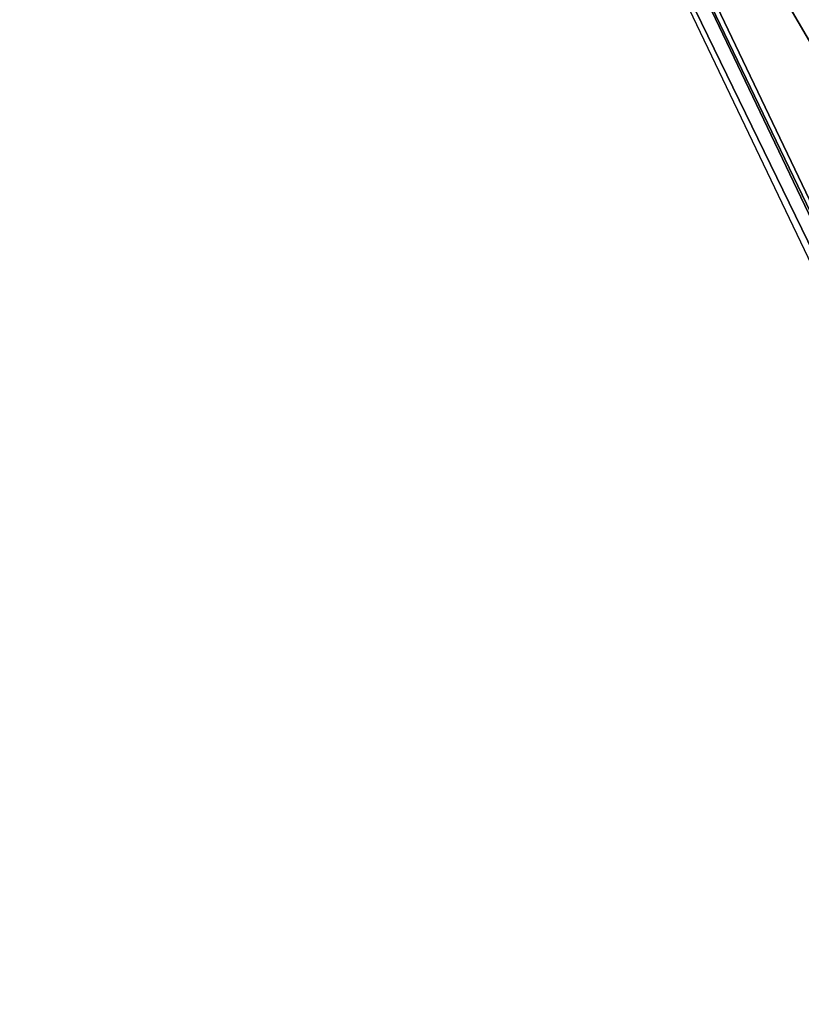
# Model space of a CAD drawing. Header units: millimetres. Extents: x 45 to 395, y 46 to 411.
# Tile 191 of 256: x 126.715 to 127.509, y 136.815 to 137.815. Entities that reach past the tile are written whole.
import ezdxf

# ---------------------------------------------------------------- set-up
doc = ezdxf.new("R2010")
doc.units = ezdxf.units.MM
doc.header["$LTSCALE"] = 25.4
doc.layers.get('0').update_dxf_attribs({"true_color": 0xff5454})

# ---------------------------------------------------------------- blocks, each defined once
blk = doc.blocks.new('HERMANOS-III-8030.STL')
at = {"color": 250, "true_color": 0x262626}
mesh = blk.add_polyface(dxfattribs=at)
corners = [(127.07135, 138.50269, 47.24566), (115.42107, 138.82648, 28.05912), (116.74987, 134.4809, 28.05912), (126.22668, 141.26501, 47.24566)]
mesh.append_faces([[corners[k] for k in face] for face in [(0, 1, 2), (1, 0, 3)]], dxfattribs={"vtx0": -1, "color": 250})
mesh = blk.add_polyface(dxfattribs=at)
corners = [(126.75157, 139.47124, 57.07771), (127.09631, 138.51242, 47.34565), (130.17412, 133.25891, 57.07771)]
mesh.append_faces([[corners[k] for k in face] for face in [(0, 1, 2)]], dxfattribs={"color": 250})
mesh = blk.add_polyface(dxfattribs=at)
corners = [(128.33562, 135.90706, 47.29389), (127.07135, 138.50269, 47.24566), (128.3183, 135.89711, 47.24566), (127.08997, 138.50995, 47.29389)]
mesh.append_faces([[corners[k] for k in face] for face in [(0, 1, 2), (1, 0, 3)]], dxfattribs={"vtx0": -1, "color": 250})
mesh = blk.add_polyface(dxfattribs=at)
corners = [(128.34154, 135.91045, 47.34565), (127.08997, 138.50995, 47.29389), (128.33562, 135.90706, 47.29389), (127.09631, 138.51242, 47.34565)]
mesh.append_faces([[corners[k] for k in face] for face in [(0, 1, 2), (1, 0, 3)]], dxfattribs={"vtx0": -1, "color": 250})
mesh = blk.add_polyface(dxfattribs=at)
corners = [(127.09631, 138.51242, 47.34565), (128.34154, 135.91045, 47.34565), (130.17412, 133.25891, 57.07771)]
mesh.append_faces([[corners[k] for k in face] for face in [(0, 1, 2)]], dxfattribs={"color": 250})

msp = doc.modelspace()

# ---------------------------------------------------------------- block references
at = {"color": 0}
msp.add_blockref('HERMANOS-III-8030.STL', (0, 0), dxfattribs=at)

doc.saveas('drawing.dxf')
